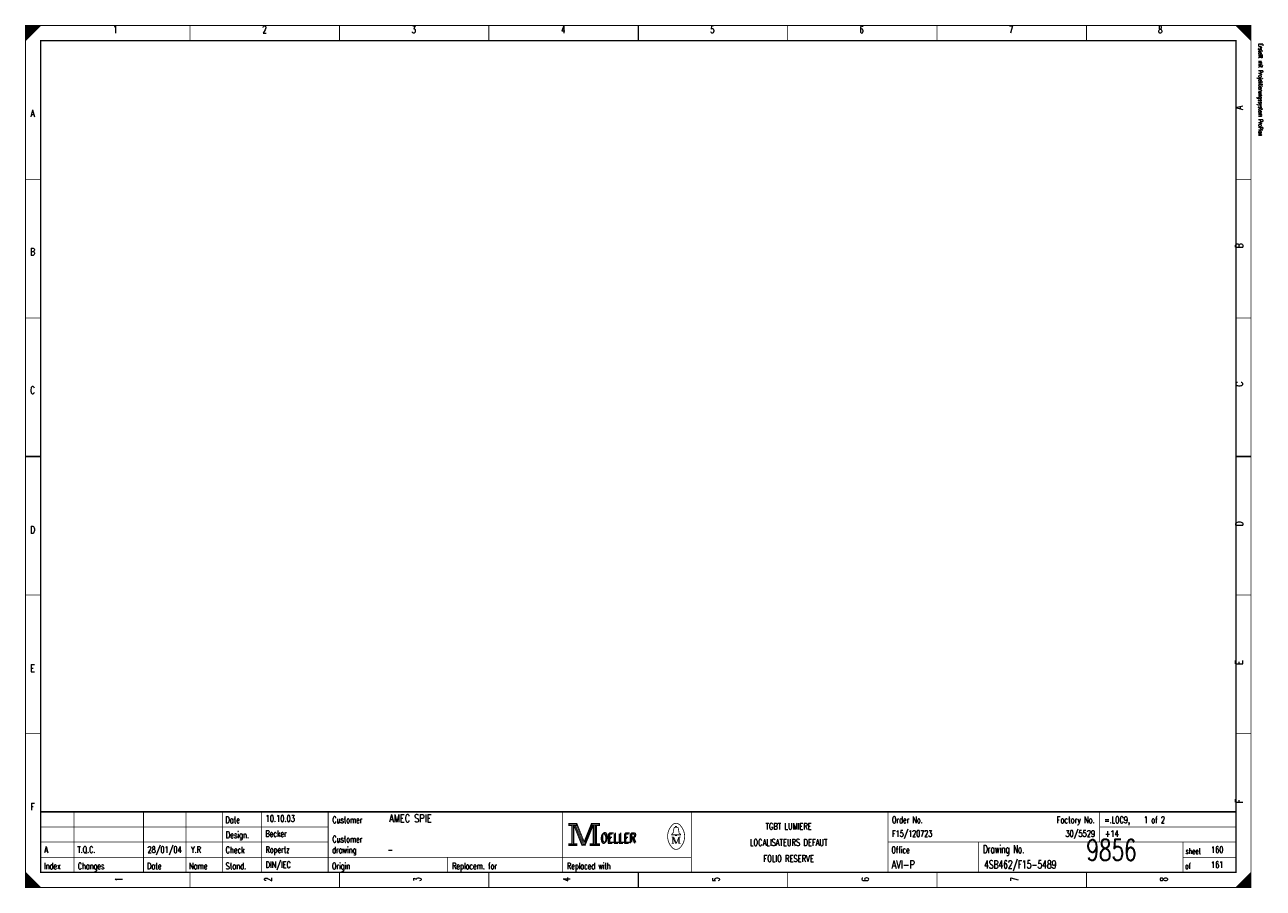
# Model space of a CAD drawing. Header units: centimetres. Extents: x 0 to 491, y -1040 to 69.
# Tile 45 of 181: x 0 to 41, y -640 to -611. Entities that reach past the tile are written whole.
import ezdxf
from ezdxf.enums import TextEntityAlignment as Align

# ---------------------------------------------------------------- set-up
doc = ezdxf.new("R2010")
doc.units = ezdxf.units.CM
doc.header["$MEASUREMENT"] = 0
doc.layers.get('0').update_dxf_attribs({"color": 9, "linetype": 'CONTINUOUS'})
doc.styles.get("Standard").update_dxf_attribs({"font": 'romans.shx', "bigfont": 'TXT.shx'})

msp = doc.modelspace()

# ---------------------------------------------------------------- linework, layer by layer
at = {"color": 0, "const_width": 0.025, "flags": 128}
for points in [[(0, -625.75), (0, -611.5), (40.5, -611.5), (40.5, -640), (0, -640), (0, -625.75)], [(0, -611.5), (0.5, -611.5), (0, -612), (0, -611.5)], [(0.025, -611.5), (0.025, -611.975), (0.05, -611.95), (0.05, -611.5), (0.075, -611.5), (0.075, -611.925), (0.1, -611.9), (0.1, -611.5), (0.125, -611.5), (0.125, -611.875), (0.15, -611.85), (0.15, -611.5), (0.175, -611.5), (0.175, -611.825), (0.2, -611.8)], [(0.2, -611.8), (0.2, -611.5), (0.225, -611.5), (0.225, -611.775), (0.25, -611.75), (0.25, -611.5), (0.275, -611.5), (0.275, -611.725), (0.3, -611.7), (0.3, -611.5), (0.325, -611.5), (0.325, -611.675), (0.35, -611.65), (0.35, -611.5), (0.375, -611.5)], [(0.375, -611.5), (0.375, -611.625), (0.4, -611.6), (0.4, -611.5), (0.425, -611.5), (0.425, -611.575), (0.45, -611.55), (0.45, -611.5), (0.475, -611.5), (0.475, -611.525)], [(40, -611.5), (40.5, -612), (40.475, -611.975), (40.475, -611.5), (40.45, -611.5), (40.45, -611.95), (40.425, -611.925), (40.425, -611.5), (40.4, -611.5), (40.4, -611.9), (40.375, -611.875), (40.375, -611.5), (40.35, -611.5), (40.35, -611.85), (40.325, -611.825)], [(40.15, -611.65), (40.15, -611.5), (40.125, -611.5), (40.125, -611.625), (40.1, -611.6), (40.1, -611.5), (40.075, -611.5), (40.075, -611.575), (40.05, -611.55), (40.05, -611.5), (40.025, -611.5), (40.025, -611.525)], [(40.325, -611.825), (40.325, -611.5), (40.3, -611.5), (40.3, -611.8), (40.275, -611.775), (40.275, -611.5), (40.25, -611.5), (40.25, -611.75), (40.225, -611.725), (40.225, -611.5), (40.2, -611.5), (40.2, -611.7), (40.175, -611.675), (40.175, -611.5), (40.15, -611.5)], [(17.95, -637.88), (17.95, -637.95), (18.05, -637.95), (18.05, -638.55), (17.95, -638.55), (17.95, -638.62), (18.22, -638.62), (18.22, -638.55), (18.12, -638.55), (18.12, -637.95), (18.22, -637.95), (18.22, -637.88), (17.95, -637.88)], [(18.07, -637.93), (18.07, -638.57), (18.1, -638.57), (18.1, -637.93)], [(18.12, -637.95), (18.39, -638.62), (18.49, -638.62), (18.76, -637.95)], [(18.18, -637.95), (18.42, -638.54), (18.46, -638.54)], [(18.22, -637.88), (18.46, -638.48), (18.7, -637.88)], [(18.22, -637.95), (18.44, -638.51), (18.47, -638.51)], [(18.46, -638.58), (18.49, -638.58), (18.74, -637.95)], [(18.46, -638.54), (18.48, -638.54), (18.72, -637.95)], [(18.76, -637.95), (18.76, -638.55), (18.66, -638.55), (18.66, -638.62), (18.71, -638.62)], [(18.7, -637.88), (18.7, -637.95), (18.8, -637.95), (18.8, -638.55), (18.7, -638.55), (18.7, -638.62), (18.97, -638.62), (18.97, -638.55), (18.87, -638.55), (18.87, -637.95), (18.97, -637.95), (18.97, -637.88), (18.7, -637.88)], [(18.78, -637.93), (18.78, -638.57), (18.83, -638.57), (18.83, -637.93), (18.85, -637.93), (18.85, -638.57)], [(21.48, -638.26), (21.35, -638.26), (21.35, -638.24), (21.4, -638.2), (21.43, -638.04)], [(21.48, -638.01), (21.48, -637.98), (21.52, -637.98), (21.52, -638.01)], [(21.52, -638.26), (21.65, -638.26), (21.65, -638.24), (21.6, -638.2), (21.57, -638.04)], [(21.39, -638.33), (21.39, -638.54), (21.35, -638.54)], [(21.39, -638.33), (21.48, -638.54), (21.51, -638.54)], [(0, -639.5), (0, -640), (0.5, -640), (0, -639.5), (0.025, -639.525), (0.025, -640), (0.05, -640), (0.05, -639.55), (0.075, -639.575), (0.075, -640), (0.1, -640), (0.1, -639.6), (0.125, -639.625), (0.125, -640), (0.15, -640)], [(0.15, -640), (0.15, -639.65), (0.175, -639.675), (0.175, -640), (0.2, -640), (0.2, -639.7), (0.225, -639.725), (0.225, -640), (0.25, -640), (0.25, -639.75), (0.275, -639.775), (0.275, -640), (0.3, -640), (0.3, -639.8), (0.325, -639.825)], [(40.3, -640), (40.3, -639.7), (40.275, -639.725), (40.275, -640), (40.25, -640), (40.25, -639.75), (40.225, -639.775), (40.225, -640), (40.2, -640), (40.2, -639.8), (40.175, -639.825), (40.175, -640), (40.15, -640), (40.15, -639.85), (40.125, -639.875)], [(40.475, -639.525), (40.475, -640), (40.45, -640), (40.45, -639.55), (40.425, -639.575), (40.425, -640), (40.4, -640), (40.4, -639.6), (40.375, -639.625), (40.375, -640), (40.35, -640), (40.35, -639.65), (40.325, -639.675), (40.325, -640), (40.3, -640)], [(0.325, -639.825), (0.325, -640), (0.35, -640), (0.35, -639.85), (0.375, -639.875), (0.375, -640), (0.4, -640), (0.4, -639.9), (0.425, -639.925), (0.425, -640), (0.45, -640), (0.45, -639.95), (0.475, -639.975)], [(40.125, -639.875), (40.125, -640), (40.1, -640), (40.1, -639.9), (40.075, -639.925), (40.075, -640), (40.05, -640), (40.05, -639.95), (40.025, -639.975), (40.025, -640)]]:
    msp.add_lwpolyline(points, dxfattribs=at)
at = {"color": 0, "flags": 128}
for points, const_width in [([(0, -611.5), (40.5, -611.5), (40.5, -640), (0, -640)], 0.025), ([(0.5, -612), (40, -612), (40, -639.5), (0.5, -639.5)], 0.05), ([(0.5, -612), (40, -612), (40, -639.5), (0.5, -639.5)], 0.025), ([(17.97, -637.9), (18.2, -637.9), (18.2, -637.93), (17.97, -637.93)], 0.025), ([(18.72, -637.9), (18.95, -637.9), (18.95, -637.93), (18.72, -637.93)], 0.025), ([(21.48, -638.26), (21.52, -638.26), (21.52, -638.29), (21.48, -638.29)], 0.025), ([(17.97, -638.57), (18.2, -638.57), (18.2, -638.6), (17.97, -638.6)], 0.025), ([(18.68, -638.57), (18.95, -638.57), (18.95, -638.6), (18.68, -638.6)], 0.025)]:
    msp.add_lwpolyline(points, close=True, dxfattribs=dict(at, const_width=const_width))
at = {"color": 0}
for points, const_width in [([(5.438, -611.5), (5.438, -612)], 0.025), ([(10.375, -611.5), (10.375, -612)], 0.025), ([(15.312, -611.5), (15.312, -612)], 0.025), ([(20.25, -612), (20.25, -611.5)], 0.05), ([(20.25, -611.5), (20.25, -612)], 0.025), ([(25.188, -611.5), (25.188, -612)], 0.025), ([(30.125, -611.5), (30.125, -612)], 0.025), ([(35.062, -611.5), (35.062, -612)], 0.025), ([(0, -616.583), (0.5, -616.583)], 0.025), ([(40.5, -616.583), (40, -616.583)], 0.025), ([(0, -621.167), (0.5, -621.167)], 0.025), ([(40.5, -621.167), (40, -621.167)], 0.025), ([(0.5, -625.75), (0, -625.75)], 0.05), ([(0, -625.75), (0.5, -625.75)], 0.025), ([(40, -625.75), (40.5, -625.75)], 0.05), ([(40.5, -625.75), (40, -625.75)], 0.025), ([(0, -630.333), (0.5, -630.333)], 0.025), ([(40.5, -630.333), (40, -630.333)], 0.025), ([(0, -634.917), (0.5, -634.917)], 0.025), ([(40.5, -634.917), (40, -634.917)], 0.025), ([(40, -637.5), (0.5, -637.5)], 0.05), ([(1.6, -639.5), (1.6, -637.5)], 0.025), ([(3.9, -639.5), (3.9, -637.5)], 0.025), ([(5.3, -639.5), (5.3, -637.5)], 0.025), ([(6.5, -637.5), (6.5, -639.5)], 0.025), ([(7.8, -637.5), (7.8, -639.5)], 0.025), ([(10, -637.5), (10, -639.5)], 0.025), ([(17.75, -637.5), (17.75, -639.5)], 0.025), ([(22, -637.5), (22, -639.5)], 0.025), ([(28.5, -637.5), (28.5, -639.5)], 0.025), ([(35.5, -637.5), (35.5, -638.5)], 0.025), ([(0.5, -638), (10, -638)], 0.025), ([(18.15, -637.95), (18.4, -638.58)], 0.025), ([(18.47, -638.51), (18.7, -637.94)], 0.025), ([(21.46, -638.01), (21.55, -638.01)], 0.025), ([(35.5, -638), (40, -638)], 0.025), ([(21.35, -638.33), (21.42, -638.33)], 0.025), ([(21.42, -638.33), (21.51, -638.54)], 0.025), ([(21.51, -638.54), (21.59, -638.33)], 0.025), ([(21.59, -638.54), (21.59, -638.33)], 0.025), ([(21.59, -638.33), (21.65, -638.33)], 0.025), ([(21.61, -638.33), (21.61, -638.54)], 0.025), ([(0.5, -638.5), (10, -638.5)], 0.025), ([(18.4, -638.58), (18.46, -638.58)], 0.025), ([(21.39, -638.54), (21.43, -638.54)], 0.025), ([(21.65, -638.54), (21.57, -638.54)], 0.025), ([(28.5, -638.5), (40, -638.5)], 0.025), ([(31.5, -638.5), (31.5, -639.5)], 0.025), ([(38.25, -638.5), (38.25, -639.5)], 0.025), ([(0.5, -639), (22, -639)], 0.025), ([(13.95, -639), (13.95, -639.5)], 0.025), ([(38.25, -639), (40, -639)], 0.025), ([(5.438, -640), (5.438, -639.5)], 0.025), ([(10.375, -640), (10.375, -639.5)], 0.025), ([(15.312, -640), (15.312, -639.5)], 0.025), ([(20.25, -639.5), (20.25, -640)], 0.05), ([(20.25, -640), (20.25, -639.5)], 0.025), ([(25.188, -640), (25.188, -639.5)], 0.025), ([(30.125, -640), (30.125, -639.5)], 0.025), ([(35.062, -640), (35.062, -639.5)], 0.025), ([(40.5, -639.5), (40, -640)], 0.025), ([(0.475, -640), (0.475, -639.975)], 0.025)]:
    msp.add_lwpolyline(points, dxfattribs=dict(at, const_width=const_width))
at = {"color": 0, "const_width": 0.025, "flags": 128}
for points in [[(21.35, -637.961, 0.373815), (21.349, -638.657, 0.373815)], [(21.649, -637.96, 0.530775), (21.351, -637.959, 0.530775)], [(21.46, -638.01, 0.414214), (21.43, -638.04, 0.414214)], [(21.57, -638.04, 0.414214), (21.54, -638.01, 0.414214)], [(21.65, -638.66, 0.378582), (21.646, -637.956, 0.378582)], [(21.35, -638.66, 0.532213), (21.649, -638.661, 0.532213)]]:
    msp.add_lwpolyline(points, format="xyb", dxfattribs=at)

# ---------------------------------------------------------------- texts
at = {"color": 0}
for s, height, width, p in [('1', 0.238, 0.672, (2.965, -611.514)), ('2', 0.238, 0.672, (7.899, -611.514)), ('3', 0.238, 0.672, (12.832, -611.514)), ('4', 0.238, 0.672, (17.766, -611.514)), ('5', 0.238, 0.672, (22.699, -611.514)), ('6', 0.238, 0.672, (27.632, -611.514)), ('7', 0.238, 0.672, (32.566, -611.514)), ('8', 0.238, 0.672, (37.499, -611.514)), ('A', 0.238, 0.76, (0.233, -614.283)), ('B', 0.238, 0.76, (0.233, -618.861)), ('C', 0.238, 0.76, (0.233, -623.439)), ('D', 0.238, 0.76, (0.233, -628.053)), ('E', 0.238, 0.76, (0.233, -632.632)), ('F', 0.238, 0.76, (0.233, -637.21)), ('TGBT LUMIERE', 0.21431, 0.754667, (25.219, -637.87)), ('LOCALISATEURS DEFAUT', 0.21431, 0.7568, (25.219, -638.403)), ('FOLIO RESERVE', 0.21431, 0.755077, (25.219, -638.935))]:
    msp.add_text(s, height=height, dxfattribs=dict(at, width=width)).set_placement(p, align=Align.TOP_CENTER)
at = {"color": 0, "width": 0.622634}
msp.add_text('Erstellt mit Projektierungssystem ProPlan', height=0.14288, rotation=270, dxfattribs=at).set_placement((40.702, -612.094), align=Align.BOTTOM_LEFT)
at = {"color": 0, "width": 0.76}
for s, p in [('A', (39.991, -614.283)), ('B', (39.991, -618.861)), ('C', (39.992, -623.439)), ('D', (39.992, -628.053)), ('E', (39.991, -632.632)), ('F', (39.991, -637.21))]:
    msp.add_text(s, height=0.238, rotation=90, dxfattribs=at).set_placement(p, align=Align.TOP_LEFT)
at = {"color": 0}
for s, height, width, p in [('10.10.03', 0.2143, 0.678, (7.934, -637.892)), ('AMEC SPIE', 0.2619, 0.752889, (12.016, -637.923)), ('Becker', 0.2143, 0.626667, (7.927, -638.389)), ('F15/120723', 0.2143, 0.6832, (28.639, -638.389)), ('9856', 0.7, 0.6928, (35.058, -639.322)), ('+14', 0.2143, 0.68, (35.67, -638.389)), ('A', 0.214, 0.76, (0.621, -638.921)), ('T.Q.C.', 0.2143, 0.728, (1.716, -638.921)), ('28/01/04', 0.2143, 0.678, (4.029, -638.921)), ('Y.R', 0.2143, 0.738667, (5.467, -638.921)), ('Ropertz', 0.2143, 0.622857, (7.932, -638.921)), ('-', 0.214, 0.696, (11.965, -638.921)), ('160', 0.2143, 0.672, (39.177, -638.921)), ('DIN/IEC', 0.2143, 0.750857, (7.935, -639.418)), ('AVI-P', 0.2619, 0.7472, (28.624, -639.449)), ('4SB462/F15-5489', 0.26194, 0.6928, (31.679, -639.449)), ('161', 0.2143, 0.672, (39.177, -639.418))]:
    msp.add_text(s, height=height, dxfattribs=dict(at, width=width)).set_placement(p, align=Align.BOTTOM_LEFT)
for s, height, width, p in [('Order No.', 0.2143, 0.656889, (28.633, -637.658)), ('=.LOC9,    1 of 2', 0.21431, 0.691765, (35.651, -637.658)), ('Date', 0.2143, 0.64, (6.605, -637.658)), ('Customer', 0.2143, 0.62, (10.14, -637.658)), ('Design.', 0.2143, 0.636571, (6.619, -638.154)), ('Customer', 0.2143, 0.62, (10.14, -638.296)), ('OELLER', 0.3096, 0.76, (18.996, -638.225)), ('OELLER', 0.3096, 0.76, (18.996, -638.225)), ('OELLER', 0.3096, 0.76, (19.032, -638.19)), ('Check', 0.2143, 0.632, (6.612, -638.651)), ('drawing', 0.2143, 0.6, (10.133, -638.651)), ('Office', 0.2143, 0.626667, (28.615, -638.651)), ('Drawing No.', 0.26194, 0.646545, (31.643, -638.602)), ('sheet', 0.1905, 0.6, (38.338, -638.701)), ('Index', 0.2143, 0.632, (0.609, -639.184)), ('Changes', 0.2143, 0.622857, (1.726, -639.184)), ('Date', 0.2143, 0.64, (4.015, -639.184)), ('Name', 0.2143, 0.64, (5.404, -639.184)), ('Stand.', 0.2143, 0.642667, (6.612, -639.184)), ('Origin', 0.2143, 0.626667, (10.127, -639.184)), ('Replacem. for', 0.21431, 0.627077, (14.097, -639.184)), ('Replaced with', 0.21431, 0.619692, (17.895, -639.184)), ('of', 0.1905, 0.6, (38.323, -639.198))]:
    msp.add_text(s, height=height, dxfattribs=dict(at, width=width)).set_placement(p, align=Align.TOP_LEFT)
at = {"color": 0, "width": 0.646545}
msp.add_text('Factory No.', height=0.21431, dxfattribs=at).set_placement((35.335, -637.658), align=Align.TOP_RIGHT)
at = {"color": 0, "width": 0.675429}
msp.add_text('30/5529', height=0.2143, dxfattribs=at).set_placement((35.346, -638.389), align=Align.BOTTOM_RIGHT)
at = {"color": 0, "width": 0.672}
for s, p in [('1', (2.965, -639.73)), ('2', (7.899, -639.73)), ('3', (12.832, -639.73)), ('4', (17.766, -639.73)), ('5', (22.699, -639.73)), ('6', (27.632, -639.73)), ('7', (32.566, -639.73)), ('8', (37.499, -639.73))]:
    msp.add_text(s, height=0.238, rotation=90, dxfattribs=at).set_placement(p, align=Align.TOP_CENTER)

doc.saveas('drawing.dxf')
